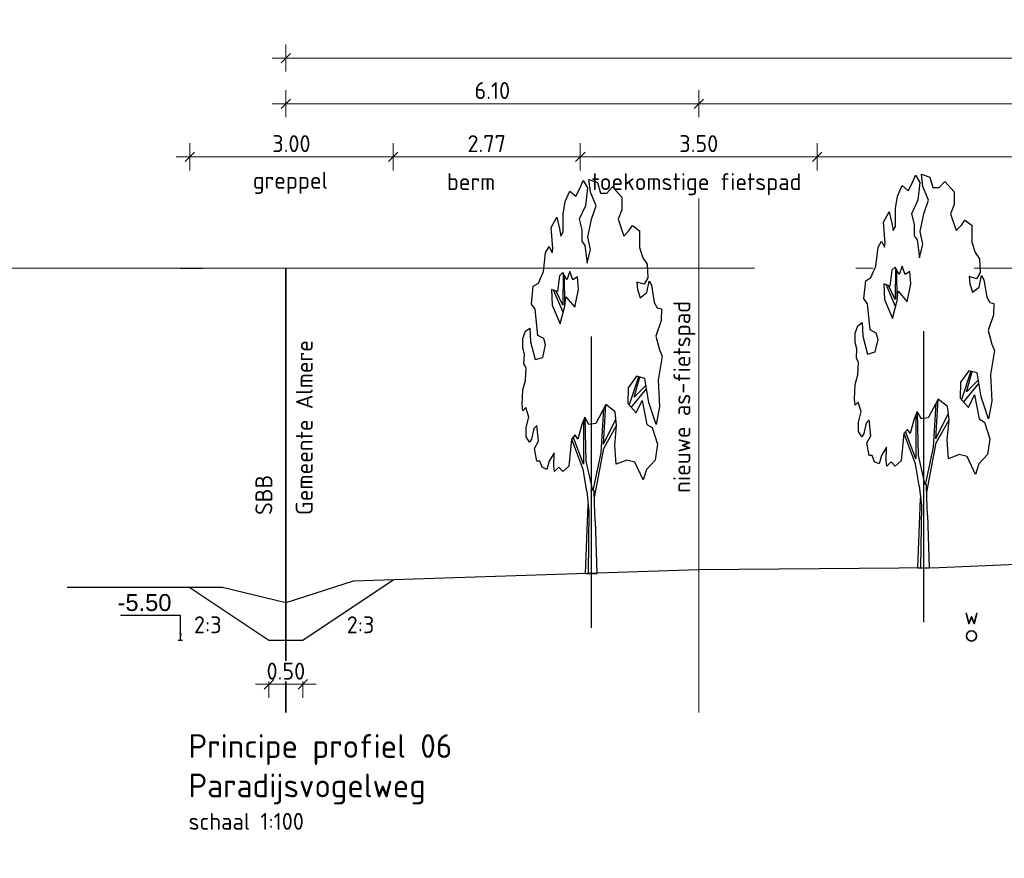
# Model space of a CAD drawing. Header units: metres. Extents: x 149090 to 161988, y 479090 to 487021.
# Tile 69 of 72: x 159294 to 159309, y 484428 to 484440. Entities that reach past the tile are written whole.
import ezdxf

# ---------------------------------------------------------------- set-up
doc = ezdxf.new("R2010")
doc.units = ezdxf.units.M
doc.linetypes.add('AL-NAP_LIJN', pattern=[15.25, 12, -1.5, 0.25, -1.5])
doc.linetypes.add('AM-AS', pattern=[16, 10, -2, 2, -2])
doc.layers.get('0').update_dxf_attribs({"lineweight": 25})
doc.layers.get('Defpoints').update_dxf_attribs({"color": 211, "lineweight": 25})
for name, color, linetype, lineweight in [('N-WE-AM-AS_WEG_GEBIEDSONTSLUITINGSWEG-G', 10, 'AM-AS', 18), ('N-WE-KG-GRENS_PERCEEL-G', 150, 'KG-PERCEEL', 35), ('N-WE-VH-KANTVERHARDING-G', 7, 'Continuous', 30), ('X-XX-AL-M', 7, 'Continuous', 18), ('X-XX-AL-NAP-G', 7, 'AL-NAP_LIJN', 18), ('X-XX-AL-PROFIEL-B-G', 7, 'Continuous', 25), ('X-XX-AL-PROFIEL-N-G', 7, 'Continuous', 35), ('X-XX-AL-T25', 7, 'Continuous', 25), ('X-XX-AL-T35', 7, 'Continuous', 35)]:
    doc.layers.add(name, color=color, linetype=linetype, lineweight=lineweight)
doc.styles.add('Civitas Arial', font='arial.ttf')
doc.styles.add('NLCS-ISO-M100-T25', font='NLCS-ISO.ttf')
doc.styles.add('NLCS-ISO-M100-T35', font='NLCS-ISO.ttf')
doc.styles.get("Standard").update_dxf_attribs({"font": 'NLCS-ISO.ttf'})
doc.linetypes.add('KG-PERCEEL', pattern='A,5.5,-2,["P",Standard,S=1.8,R=0,X=-0.5,Y=-0.9],-2,5.5,-2,[5,NLCS.shx,S=0.75,R=0,X=0,Y=0],-2', length=19)
doc.dimstyles.new('Civitas 100 25', dxfattribs={"dimscale": 0.1, "dimtxt": 2.5, "dimasz": 1, "dimexe": 0.18, "dimexo": 0.0625, "dimgap": 1, "dimtad": 1, "dimzin": 0, "dimdsep": 46, "dimtxsty": 'Civitas Arial', "dimblk": 'Civitas-pijlmaat', "dimcen": 0, "dimse1": 1, "dimse2": 1, "dimadec": 0, "dimazin": 0, "dimtfac": 1, "dimtix": 1, "dimtmove": 0, "dimatfit": 0, "dimfxl": 1, "dimtolj": 1, "dimtzin": 0, "dimarcsym": 1})
doc.dimstyles.new('NLCS-M100-T25-SCHRAP-X_L2_H1', dxfattribs={"dimscale": 0.1, "dimtxt": 2.5, "dimasz": 1.4, "dimexe": 2, "dimexo": 2, "dimgap": 0.7, "dimtad": 1, "dimzin": 0, "dimdsep": 46, "dimtxsty": 'NLCS-ISO-M100-T25', "dimblk": 'OBLIQUE', "dimcen": 0, "dimdle": 2, "dimclrd": 256, "dimclre": 256, "dimclrt": 256, "dimadec": 1, "dimazin": 0, "dimtfac": 1, "dimtofl": 0, "dimtmove": 1, "dimatfit": 0, "dimldrblk": 'OBLIQUE', "dimfxl": 2, "dimfxlon": 1, "dimtfill": 1, "dimtfillclr": 254, "dimtolj": 1, "dimtzin": 0, "dimlwd": 18, "dimlwe": 18, "dimarcsym": 0})

# ---------------------------------------------------------------- blocks, each defined once
blk = doc.blocks.new('_Oblique')
at = {"color": 0, "linetype": 'ByBlock', "lineweight": -2}
blk.add_line((-0.5, -0.5), (0.5, 0.5), dxfattribs=at)
blk = doc.blocks.new('*D165')
at = {"layer": 'Defpoints', "color": 0, "transparency": 16777216}
for p in [(159324.609, 484439.662), (159298.109, 484436.559), (159324.609, 484436.559)]:
    blk.add_point(p, dxfattribs=at)
at = {"layer": 'X-XX-AL-M', "linetype": 'Continuous', "lineweight": 18, "transparency": 16777216}
for p, q in [((159298.109, 484439.462), (159298.109, 484439.862)), ((159324.609, 484439.462), (159324.609, 484439.862)), ((159297.909, 484439.662), (159324.809, 484439.662))]:
    blk.add_line(p, q, dxfattribs=at)
at = {"layer": 'X-XX-AL-M', "lineweight": 18, "transparency": 16777216, "xscale": 0.14, "yscale": 0.14, "zscale": 0.14, "rotation": 180}
blk.add_blockref('_Oblique', (159298.109, 484439.662), dxfattribs=at)
at = {"layer": 'X-XX-AL-M', "lineweight": 18, "transparency": 16777216, "xscale": 0.14, "yscale": 0.14, "zscale": 0.14}
blk.add_blockref('_Oblique', (159324.609, 484439.662), dxfattribs=at)
at = {"layer": 'X-XX-AL-M', "transparency": 16777216, "insert": (159311.359, 484439.857), "char_height": 0.25, "attachment_point": 5, "style": 'NLCS-ISO-M100-T25', "bg_fill": 3, "box_fill_scale": 1.1, "bg_fill_color": 256, "bg_fill_true_color": 13158600, "bg_fill_transparency": 0}
blk.add_mtext('\\A1;var. 26.50 ', dxfattribs=at)
blk = doc.blocks.new('*D166')
at = {"layer": 'Defpoints', "color": 0, "transparency": 16777216}
for p in [(159296.689, 484438.203), (159299.694, 484431.949), (159296.689, 484431.839)]:
    blk.add_point(p, dxfattribs=at)
at = {"layer": 'X-XX-AL-M', "linetype": 'Continuous', "lineweight": 18, "transparency": 16777216}
for p, q in [((159296.689, 484438.003), (159296.689, 484438.403)), ((159299.694, 484438.003), (159299.694, 484438.403)), ((159299.894, 484438.203), (159296.489, 484438.203))]:
    blk.add_line(p, q, dxfattribs=at)
at = {"layer": 'X-XX-AL-M', "lineweight": 18, "transparency": 16777216, "xscale": 0.14, "yscale": 0.14, "zscale": 0.14, "rotation": 180}
blk.add_blockref('_Oblique', (159296.689, 484438.203), dxfattribs=at)
at = {"layer": 'X-XX-AL-M', "lineweight": 18, "transparency": 16777216, "xscale": 0.14, "yscale": 0.14, "zscale": 0.14}
blk.add_blockref('_Oblique', (159299.694, 484438.203), dxfattribs=at)
at = {"layer": 'X-XX-AL-M', "transparency": 16777216, "insert": (159298.191, 484438.398), "char_height": 0.25, "attachment_point": 5, "style": 'NLCS-ISO-M100-T25', "bg_fill": 3, "box_fill_scale": 1.1, "bg_fill_color": 256, "bg_fill_true_color": 13158600, "bg_fill_transparency": 0}
blk.add_mtext('\\A1;3.00', dxfattribs=at)
blk = doc.blocks.new('*D167')
at = {"layer": 'Defpoints', "color": 0, "transparency": 16777216}
for p in [(159304.209, 484438.987), (159304.209, 484437.588), (159315.459, 484437.588)]:
    blk.add_point(p, dxfattribs=at)
at = {"layer": 'X-XX-AL-M', "linetype": 'Continuous', "lineweight": 18, "transparency": 16777216}
for p, q in [((159304.209, 484438.787), (159304.209, 484439.187)), ((159315.459, 484438.787), (159315.459, 484439.187)), ((159315.659, 484438.987), (159304.009, 484438.987))]:
    blk.add_line(p, q, dxfattribs=at)
at = {"layer": 'X-XX-AL-M', "lineweight": 18, "transparency": 16777216, "xscale": 0.14, "yscale": 0.14, "zscale": 0.14, "rotation": 180}
blk.add_blockref('_Oblique', (159304.209, 484438.987), dxfattribs=at)
at = {"layer": 'X-XX-AL-M', "lineweight": 18, "transparency": 16777216, "xscale": 0.14, "yscale": 0.14, "zscale": 0.14}
blk.add_blockref('_Oblique', (159315.459, 484438.987), dxfattribs=at)
at = {"layer": 'X-XX-AL-M', "transparency": 16777216, "insert": (159309.834, 484439.182), "char_height": 0.25, "attachment_point": 5, "style": 'NLCS-ISO-M100-T25', "bg_fill": 3, "box_fill_scale": 1.1, "bg_fill_color": 256, "bg_fill_true_color": 13158600, "bg_fill_transparency": 0}
blk.add_mtext('\\A1;11.25', dxfattribs=at)
blk = doc.blocks.new('*D169')
at = {"layer": 'Defpoints', "color": 0, "transparency": 16777216}
for p in [(159298.109, 484438.987), (159304.209, 484437.588), (159298.109, 484436.559)]:
    blk.add_point(p, dxfattribs=at)
at = {"layer": 'X-XX-AL-M', "linetype": 'Continuous', "lineweight": 18, "transparency": 16777216}
for p, q in [((159298.109, 484438.787), (159298.109, 484439.187)), ((159304.209, 484438.787), (159304.209, 484439.187)), ((159304.409, 484438.987), (159297.909, 484438.987))]:
    blk.add_line(p, q, dxfattribs=at)
at = {"layer": 'X-XX-AL-M', "lineweight": 18, "transparency": 16777216, "xscale": 0.14, "yscale": 0.14, "zscale": 0.14, "rotation": 180}
blk.add_blockref('_Oblique', (159298.109, 484438.987), dxfattribs=at)
at = {"layer": 'X-XX-AL-M', "lineweight": 18, "transparency": 16777216, "xscale": 0.14, "yscale": 0.14, "zscale": 0.14}
blk.add_blockref('_Oblique', (159304.209, 484438.987), dxfattribs=at)
at = {"layer": 'X-XX-AL-M', "transparency": 16777216, "insert": (159301.159, 484439.182), "char_height": 0.25, "attachment_point": 5, "style": 'NLCS-ISO-M100-T25', "bg_fill": 3, "box_fill_scale": 1.1, "bg_fill_color": 256, "bg_fill_true_color": 13158600, "bg_fill_transparency": 0}
blk.add_mtext('\\A1;6.10', dxfattribs=at)
blk = doc.blocks.new('*D203')
at = {"layer": 'Defpoints', "color": 0, "transparency": 16777216}
for p in [(159302.459, 484438.203), (159302.459, 484432.179), (159305.959, 484432.179)]:
    blk.add_point(p, dxfattribs=at)
at = {"layer": 'X-XX-AL-M', "linetype": 'Continuous', "lineweight": 18, "transparency": 16777216}
for p, q in [((159302.459, 484438.003), (159302.459, 484438.403)), ((159305.959, 484438.003), (159305.959, 484438.403)), ((159306.159, 484438.203), (159302.259, 484438.203))]:
    blk.add_line(p, q, dxfattribs=at)
at = {"layer": 'X-XX-AL-M', "lineweight": 18, "transparency": 16777216, "xscale": 0.14, "yscale": 0.14, "zscale": 0.14, "rotation": 180}
blk.add_blockref('_Oblique', (159302.459, 484438.203), dxfattribs=at)
at = {"layer": 'X-XX-AL-M', "lineweight": 18, "transparency": 16777216, "xscale": 0.14, "yscale": 0.14, "zscale": 0.14}
blk.add_blockref('_Oblique', (159305.959, 484438.203), dxfattribs=at)
at = {"layer": 'X-XX-AL-M', "transparency": 16777216, "insert": (159304.209, 484438.398), "char_height": 0.25, "attachment_point": 5, "style": 'NLCS-ISO-M100-T25', "bg_fill": 3, "box_fill_scale": 1.1, "bg_fill_color": 256, "bg_fill_true_color": 13158600, "bg_fill_transparency": 0}
blk.add_mtext('\\A1;3.50', dxfattribs=at)
blk = doc.blocks.new('*D204')
at = {"layer": 'Defpoints', "color": 0, "transparency": 16777216}
for p in [(159302.459, 484438.203), (159302.459, 484432.179), (159305.959, 484432.179)]:
    blk.add_point(p, dxfattribs=at)
at = {"layer": 'X-XX-AL-M', "linetype": 'Continuous', "lineweight": 18, "transparency": 16777216}
for p, q in [((159302.459, 484438.003), (159302.459, 484438.403)), ((159305.959, 484438.003), (159305.959, 484438.403)), ((159306.159, 484438.203), (159302.259, 484438.203))]:
    blk.add_line(p, q, dxfattribs=at)
at = {"layer": 'X-XX-AL-M', "lineweight": 18, "transparency": 16777216, "xscale": 0.14, "yscale": 0.14, "zscale": 0.14, "rotation": 180}
blk.add_blockref('_Oblique', (159302.459, 484438.203), dxfattribs=at)
at = {"layer": 'X-XX-AL-M', "lineweight": 18, "transparency": 16777216, "xscale": 0.14, "yscale": 0.14, "zscale": 0.14}
blk.add_blockref('_Oblique', (159305.959, 484438.203), dxfattribs=at)
at = {"layer": 'X-XX-AL-M', "transparency": 16777216, "insert": (159304.209, 484438.398), "char_height": 0.25, "attachment_point": 5, "style": 'NLCS-ISO-M100-T25', "bg_fill": 3, "box_fill_scale": 1.1, "bg_fill_color": 256, "bg_fill_true_color": 13158600, "bg_fill_transparency": 0}
blk.add_mtext('\\A1;3.50', dxfattribs=at)
blk = doc.blocks.new('*D206')
at = {"layer": 'Defpoints', "color": 0, "transparency": 16777216}
for p in [(159299.694, 484438.203), (159302.459, 484432.179), (159299.694, 484431.949)]:
    blk.add_point(p, dxfattribs=at)
at = {"layer": 'X-XX-AL-M', "linetype": 'Continuous', "lineweight": 18, "transparency": 16777216}
for p, q in [((159299.694, 484438.003), (159299.694, 484438.403)), ((159302.459, 484438.003), (159302.459, 484438.403)), ((159302.659, 484438.203), (159299.494, 484438.203))]:
    blk.add_line(p, q, dxfattribs=at)
at = {"layer": 'X-XX-AL-M', "lineweight": 18, "transparency": 16777216, "xscale": 0.14, "yscale": 0.14, "zscale": 0.14, "rotation": 180}
blk.add_blockref('_Oblique', (159299.694, 484438.203), dxfattribs=at)
at = {"layer": 'X-XX-AL-M', "lineweight": 18, "transparency": 16777216, "xscale": 0.14, "yscale": 0.14, "zscale": 0.14}
blk.add_blockref('_Oblique', (159302.459, 484438.203), dxfattribs=at)
at = {"layer": 'X-XX-AL-M', "transparency": 16777216, "insert": (159301.076, 484438.398), "char_height": 0.25, "attachment_point": 5, "style": 'NLCS-ISO-M100-T25', "bg_fill": 3, "box_fill_scale": 1.1, "bg_fill_color": 256, "bg_fill_true_color": 13158600, "bg_fill_transparency": 0}
blk.add_mtext('\\A1;2.77', dxfattribs=at)
blk = doc.blocks.new('*D207')
at = {"layer": 'Defpoints', "color": 0, "transparency": 16777216}
for p in [(159305.959, 484438.203), (159305.959, 484432.179), (159312.709, 484432.195)]:
    blk.add_point(p, dxfattribs=at)
at = {"layer": 'X-XX-AL-M', "linetype": 'Continuous', "lineweight": 18, "transparency": 16777216}
for p, q in [((159305.959, 484438.003), (159305.959, 484438.403)), ((159312.709, 484438.003), (159312.709, 484438.403)), ((159312.909, 484438.203), (159305.759, 484438.203))]:
    blk.add_line(p, q, dxfattribs=at)
at = {"layer": 'X-XX-AL-M', "lineweight": 18, "transparency": 16777216, "xscale": 0.14, "yscale": 0.14, "zscale": 0.14, "rotation": 180}
blk.add_blockref('_Oblique', (159305.959, 484438.203), dxfattribs=at)
at = {"layer": 'X-XX-AL-M', "lineweight": 18, "transparency": 16777216, "xscale": 0.14, "yscale": 0.14, "zscale": 0.14}
blk.add_blockref('_Oblique', (159312.709, 484438.203), dxfattribs=at)
at = {"layer": 'X-XX-AL-M', "transparency": 16777216, "insert": (159309.334, 484438.398), "char_height": 0.25, "attachment_point": 5, "style": 'NLCS-ISO-M100-T25', "bg_fill": 3, "box_fill_scale": 1.1, "bg_fill_color": 256, "bg_fill_true_color": 13158600, "bg_fill_transparency": 0}
blk.add_mtext('\\A1;6.75', dxfattribs=at)
blk = doc.blocks.new('SGR-BOOM_S01_P_ZIJ-D')
at = {"color": 0, "linetype": 'ByBlock'}
for p, q in [((0.057, 14.554), (0.692, 14.438)), ((0.168, 14.09), (0.057, 14.554)), ((-0.909, 13.935), (-0.605, 14.244)), ((-0.605, 14.244), (-0.384, 14.515)), ((-0.384, 14.515), (-0.053, 14.244)), ((-0.053, 14.244), (-0.191, 13.587)), ((0.692, 14.438), (0.913, 14.051)), ((1.382, 14.051), (1.796, 14.283)), ((1.796, 14.283), (2.486, 13.896)), ((-1.709, 13.742), (-1.35, 14.128)), ((-1.35, 14.128), (-0.909, 13.935)), ((0.582, 13.587), (0.168, 14.09)), ((0.913, 14.051), (1.382, 14.051)), ((2.486, 13.896), (2.486, 13.432)), ((-1.847, 13.278), (-1.709, 13.742)), ((-0.191, 13.587), (-0.66, 13.084)), ((0.251, 13.084), (0.582, 13.587)), ((-2.73, 12.775), (-2.316, 13.162)), ((-2.316, 13.162), (-2.123, 12.736)), ((-1.847, 12.62), (-1.847, 13.278)), ((2.486, 13.432), (2.21, 13.084)), ((-2.62, 12.002), (-2.73, 12.775)), ((-2.123, 12.736), (-2.013, 12.466)), ((-0.66, 13.084), (-0.467, 12.698)), ((-0.025, 12.427), (0.251, 13.084)), ((2.21, 13.084), (2.624, 12.466)), ((3.011, 12.659), (3.259, 12.852)), ((3.259, 12.852), (3.783, 12.659)), ((-2.013, 12.466), (-1.847, 12.62)), ((-0.467, 12.698), (-0.467, 12.272)), ((0.168, 11.963), (-0.025, 12.427)), ((2.624, 12.466), (3.011, 12.659)), ((3.783, 12.659), (3.783, 12.04)), ((-3.144, 11.847), (-2.896, 12.079)), ((-2.896, 12.079), (-2.675, 11.847)), ((-2.675, 11.847), (-2.62, 12.002)), ((-0.467, 12.272), (-0.246, 12.118)), ((-0.246, 12.118), (-0.081, 11.46)), ((3.783, 12.04), (4.032, 11.654)), ((-3.31, 11.151), (-3.144, 11.847)), ((-0.081, 11.46), (0.168, 11.963)), ((4.032, 11.654), (4.363, 11.422)), ((4.363, 11.422), (4.391, 10.919)), ((-3.669, 10.725), (-3.31, 11.151)), ((-2.123, 10.996), (-2.261, 10.416)), ((-1.875, 11.112), (-2.123, 10.996)), ((-1.571, 10.841), (-1.875, 11.112)), ((-1.844, 11.085), (-1.875, 9.913)), ((-1.731, 9.898), (-1.764, 10.996)), ((-1.35, 11.151), (-1.571, 10.841)), ((-1.129, 10.841), (-1.35, 11.151)), ((-0.798, 10.957), (-1.129, 10.841)), ((-0.715, 10.493), (-0.798, 10.957)), ((4.391, 10.919), (4.142, 10.687)), ((-4.193, 9.952), (-4.055, 10.609)), ((-4.055, 10.609), (-3.669, 10.725)), ((3.59, 10.764), (3.645, 10.493)), ((4.142, 10.687), (3.59, 10.764)), ((4.335, 10.377), (4.501, 10.803)), ((4.501, 10.803), (4.667, 10.648)), ((4.667, 10.648), (4.883, 10.004)), ((-2.703, 10.493), (-2.675, 9.913)), ((-2.261, 10.416), (-2.703, 10.493)), ((-1.848, 9.655), (-2.554, 10.467)), ((-1.875, 9.913), (-2.36, 10.433)), ((-1.737, 9.875), (-1.654, 10.223)), ((-1.654, 10.223), (-0.991, 9.836)), ((-0.991, 9.836), (-0.715, 10.493)), ((3.645, 10.493), (3.839, 10.184)), ((3.839, 10.184), (4.335, 10.377)), ((-3.917, 9.759), (-4.193, 9.952)), ((-2.675, 9.913), (-2.068, 9.217)), ((-2.068, 9.217), (-1.737, 9.875)), ((4.883, 10.004), (5.104, 9.811)), ((-3.724, 8.792), (-3.917, 9.759)), ((5.104, 9.811), (5.407, 9.772)), ((5.407, 9.772), (5.38, 9.347)), ((5.38, 9.347), (4.993, 8.767)), ((-4.828, 8.676), (-4.635, 8.947)), ((-4.635, 8.947), (-4.304, 9.063)), ((-4.304, 9.063), (-4.276, 8.56)), ((-3.282, 8.676), (-3.724, 8.792)), ((4.993, 8.767), (5.269, 8.264)), ((-4.828, 8.328), (-4.828, 8.676)), ((-4.276, 8.56), (-3.917, 7.903)), ((-3.365, 7.98), (-3.144, 8.444)), ((-3.144, 8.444), (-3.282, 8.676)), ((-4.718, 8.096), (-4.828, 8.328)), ((-4.745, 7.748), (-4.718, 8.096)), ((5.462, 8.032), (5.157, 7.141)), ((5.269, 8.264), (5.462, 8.032)), ((-4.58, 7.593), (-4.745, 7.748)), ((-3.917, 7.903), (-3.365, 7.98)), ((-4.635, 7.129), (-4.58, 7.593)), ((3.563, 7.284), (2.955, 6.858)), ((4.17, 7.206), (3.563, 7.284)), ((-4.828, 6.781), (-4.635, 7.129)), ((3.713, 7.265), (3.025, 6.223)), ((3.397, 6.51), (3.81, 7.252)), ((3.397, 6.51), (4.26, 6.943)), ((4.473, 6.317), (4.17, 7.206)), ((5.157, 7.141), (5.274, 6.162)), ((-4.883, 6.24), (-4.828, 6.781)), ((2.955, 6.858), (2.928, 6.278)), ((3.184, 6.131), (4.308, 6.82)), ((-4.828, 6.008), (-4.883, 6.24)), ((1.299, 6.24), (0.554, 5.544)), ((1.134, 4.77), (1.299, 6.24)), ((1.989, 5.969), (1.299, 6.24)), ((2.928, 6.278), (3.535, 5.93)), ((3.535, 5.93), (3.977, 6.394)), ((3.977, 6.394), (4.335, 5.505)), ((5.025, 5.505), (4.473, 6.317)), ((-4.607, 6.124), (-4.828, 6.008)), ((-4.386, 5.776), (-4.607, 6.124)), ((1.124, 6.076), (0.941, 4.461)), ((2.1, 5.466), (1.989, 5.969)), ((5.274, 6.162), (5.025, 5.505)), ((-4.58, 5.389), (-4.386, 5.776)), ((-3.807, 5.466), (-4.028, 5.35)), ((-3.669, 4.886), (-3.807, 5.466)), ((-0.467, 5.505), (-0.771, 4.964)), ((-0.246, 5.776), (-0.467, 5.505)), ((-0.357, 5.621), (-0.357, 4.036)), ((0.057, 5.505), (-0.246, 5.776)), ((-0.163, 4.152), (-0.219, 5.737)), ((0.554, 5.544), (0.057, 5.505)), ((1.134, 4.77), (2.045, 5.698)), ((1.161, 4.616), (2.1, 5.466)), ((1.962, 4.732), (2.1, 5.466)), ((4.335, 5.505), (4.722, 5.389)), ((-4.58, 5.041), (-4.58, 5.389)), ((-4.028, 5.35), (-4.193, 4.964)), ((-0.964, 5.118), (-1.24, 4.964)), ((-0.771, 4.964), (-0.964, 5.118)), ((4.722, 5.389), (5.108, 4.77)), ((-4.331, 4.848), (-4.58, 5.041)), ((-4.193, 4.964), (-4.331, 4.848)), ((-3.972, 4.616), (-3.669, 4.886)), ((-1.24, 4.964), (-1.433, 3.958)), ((-0.384, 3.842), (-1.185, 4.925)), ((-0.357, 4.036), (-1.102, 5.041)), ((2.072, 4.036), (1.962, 4.732)), ((5.108, 4.77), (4.943, 4.19)), ((-3.807, 4.152), (-3.972, 4.616)), ((-2.509, 4.461), (-2.896, 4.152)), ((-2.537, 3.958), (-2.509, 4.461)), ((0.941, 4.461), (0.333, 3.069)), ((0.454, 2.801), (1.161, 4.616)), ((-3.586, 4.152), (-3.807, 4.152)), ((-3.393, 3.92), (-3.586, 4.152)), ((-2.896, 4.152), (-3.062, 3.842)), ((0.333, 3.069), (-0.163, 4.152)), ((2.845, 4.19), (2.072, 4.036)), ((3.452, 4.113), (2.845, 4.19)), ((4.059, 3.455), (3.452, 4.113)), ((4.943, 4.19), (4.308, 3.842)), ((-3.062, 3.842), (-3.393, 3.92)), ((-2.482, 3.765), (-2.537, 3.958)), ((-2.178, 3.92), (-2.482, 3.765)), ((-1.875, 3.765), (-2.178, 3.92)), ((-1.433, 3.958), (-1.875, 3.765)), ((-0.095, 3.034), (-0.384, 3.842)), ((4.308, 3.842), (4.059, 3.455)), ((-0.095, 3.034), (0.056, 2.304)), ((0.459, 2.586), (0.446, 3.078)), ((-0.2, 0), (0.002, 2.564)), ((0.522, 1.947), (0.459, 2.586)), ((0.056, 2.304), (0, 0)), ((0.522, 1.947), (0.635, 0))]:
    blk.add_line(p, q, dxfattribs=at)
blk.add_line((-0.2, 0), (0.635, 0))
blk = doc.blocks.new('*D377')
at = {"layer": 'Defpoints', "color": 0, "transparency": 16777216}
for p in [(159297.859, 484431.059), (159298.359, 484431.059)]:
    blk.add_point(p, dxfattribs=at)
at = {"layer": 'X-XX-AL-M', "linetype": 'Continuous', "lineweight": 18, "transparency": 16777216}
for p, q in [((159297.859, 484430.607), (159297.859, 484430.207)), ((159298.359, 484430.607), (159298.359, 484430.207)), ((159298.559, 484430.407), (159297.659, 484430.407))]:
    blk.add_line(p, q, dxfattribs=at)
at = {"layer": 'X-XX-AL-M', "transparency": 16777216, "insert": (159298.109, 484430.602), "char_height": 0.25, "attachment_point": 5, "style": 'NLCS-ISO-M100-T25', "bg_fill": 3, "box_fill_scale": 1.1, "bg_fill_color": 256, "bg_fill_true_color": 13158600, "bg_fill_transparency": 0}
blk.add_mtext('\\A1;0.50', dxfattribs=at)
at = {"layer": 'Defpoints', "color": 0, "transparency": 16777216}
blk.add_point((159297.859, 484430.407), dxfattribs=at)
at = {"layer": 'X-XX-AL-M', "lineweight": 18, "transparency": 16777216, "xscale": 0.14, "yscale": 0.14, "zscale": 0.14, "rotation": 180}
blk.add_blockref('_Oblique', (159297.859, 484430.407), dxfattribs=at)
at = {"layer": 'X-XX-AL-M', "lineweight": 18, "transparency": 16777216, "xscale": 0.14, "yscale": 0.14, "zscale": 0.14}
blk.add_blockref('_Oblique', (159298.359, 484430.407), dxfattribs=at)
blk = doc.blocks.new('*D371')
at = {"layer": 'Defpoints', "color": 0, "transparency": 16777216}
for p in [(-0.033, 0), (-0.048, -5.173), (-0.033, -5.5)]:
    blk.add_point(p, dxfattribs=at)
at = {"color": 0, "transparency": 16777216, "insert": (-0.532, -4.945), "char_height": 0.25, "attachment_point": 5, "style": 'Civitas Arial'}
blk.add_mtext('\\A1;-5.50 ', dxfattribs=at)
blk = doc.blocks.new('Civitas-pijlmaat')
blk.add_line((0, 0.52), (0, -0.52))
blk.add_solid([(0, 0), (-1.5, 0.34), (-1.5, -0.34)])
blk = doc.blocks.new('*D379')
at = {"layer": 'Defpoints', "color": 0, "transparency": 16777216}
for p in [(159297.859, 484431.059), (159298.359, 484431.059)]:
    blk.add_point(p, dxfattribs=at)
at = {"layer": 'X-XX-AL-M', "linetype": 'Continuous', "lineweight": 18, "transparency": 16777216}
for p, q in [((159297.859, 484430.607), (159297.859, 484430.207)), ((159298.359, 484430.607), (159298.359, 484430.207)), ((159298.559, 484430.407), (159297.659, 484430.407))]:
    blk.add_line(p, q, dxfattribs=at)
at = {"layer": 'X-XX-AL-M', "transparency": 16777216, "insert": (159298.109, 484430.602), "char_height": 0.25, "attachment_point": 5, "style": 'NLCS-ISO-M100-T25', "bg_fill": 3, "box_fill_scale": 1.1, "bg_fill_color": 256, "bg_fill_true_color": 13158600, "bg_fill_transparency": 0}
blk.add_mtext('\\A1;0.50', dxfattribs=at)
at = {"layer": 'Defpoints', "color": 0, "transparency": 16777216}
blk.add_point((159297.859, 484430.407), dxfattribs=at)
at = {"layer": 'X-XX-AL-M', "lineweight": 18, "transparency": 16777216, "xscale": 0.14, "yscale": 0.14, "zscale": 0.14, "rotation": 180}
blk.add_blockref('_Oblique', (159297.859, 484430.407), dxfattribs=at)
at = {"layer": 'X-XX-AL-M', "lineweight": 18, "transparency": 16777216, "xscale": 0.14, "yscale": 0.14, "zscale": 0.14}
blk.add_blockref('_Oblique', (159298.359, 484430.407), dxfattribs=at)
blk = doc.blocks.new('*U370')
blk.add_line((-0.033, -5.5), (0.028, -5.5))
at = {"layer": 'Defpoints', "color": 6}
blk.add_line((0, 0), (0.325, 0), dxfattribs=at)
dim = blk.add_ordinate_dim(feature_location=(-0.033, -5.5), offset=(-0.016, 0.327), dtype=0, origin=(-0.033, 0), text='-<> ', dimstyle='Civitas 100 25')
dim.commit()
dim.dimension.update_dxf_attribs({"geometry": '*D371', "text_midpoint": (-0.532, -4.945)})
blk.add_leader([(0, -5.5), (0, -5.137), (-0.885, -5.137)], dimstyle='Civitas 100 25')

msp = doc.modelspace()

# ---------------------------------------------------------------- linework, layer by layer
at = {"layer": 'N-WE-KG-GRENS_PERCEEL-G'}
msp.add_line((159298.109, 484436.559), (159298.109, 484429.992), dxfattribs=at)
at = {"layer": 'X-XX-AL-NAP-G'}
msp.add_line((159003.28, 484436.559), (159511.076, 484436.559), dxfattribs=at)
at = {"layer": 'X-XX-AL-PROFIEL-N-G', "color": 5, "true_color": 0x0000ff}
msp.add_circle((159308.239, 484431.122), 0.075, dxfattribs=at)

# ---------------------------------------------------------------- texts
at = {"layer": 'X-XX-AL-PROFIEL-B-G', "style": 'NLCS-ISO-M100-T25'}
msp.add_text('w', height=0.25, dxfattribs=at).set_placement((159308.132, 484431.292))
at = {"layer": 'X-XX-AL-T25', "style": 'NLCS-ISO-M100-T25'}
msp.add_text('nieuwe as-fietspad', height=0.25, rotation=90, dxfattribs=at).set_placement((159304.084, 484433.238))
for p in [(159296.751, 484431.162), (159299.008, 484431.162)]:
    msp.add_text('2:3', height=0.25, dxfattribs=at).set_placement(p)
at = {"layer": 'X-XX-AL-T25', "insert": (159296.671, 484428.507), "char_height": 0.25, "attachment_point": 1, "style": 'NLCS-ISO-M100-T25'}
msp.add_mtext_dynamic_manual_height_columns('schaal 1:100', width=1.87194, gutter_width=1.25, heights=[0], dxfattribs=at)
at = {"layer": 'X-XX-AL-T35', "insert": (159296.671, 484429.67), "char_height": 0.35, "width": 9.70714, "attachment_point": 1, "style": 'NLCS-ISO-M100-T35'}
msp.add_mtext('Principe profiel 06\\PParadijsvogelweg', dxfattribs=at)

# ---------------------------------------------------------------- next in the draw order: dimensions: what is measured, and where the dimension line sits
at = {"layer": 'X-XX-AL-M'}
dim = msp.add_linear_dim(base=(159324.609, 484439.662), p1=(159298.109, 484436.559), p2=(159324.609, 484436.559), text='var. <> ', dimstyle='NLCS-M100-T25-SCHRAP-X_L2_H1', dxfattribs=at)
dim.commit()
dim.dimension.update_dxf_attribs({"geometry": '*D165', "text_midpoint": (159311.359, 484439.857)})

# ---------------------------------------------------------------- next in the draw order: linework, layer by layer
at = {"layer": 'N-WE-AM-AS_WEG_GEBIEDSONTSLUITINGSWEG-G'}
msp.add_line((159304.209, 484437.588), (159304.209, 484429.992), dxfattribs=at)

# ---------------------------------------------------------------- next in the draw order: dimensions: what is measured, and where the dimension line sits
at = {"layer": 'X-XX-AL-M'}
dim = msp.add_linear_dim(base=(159296.6893, 484438.2032), p1=(159299.6937, 484431.9489), p2=(159296.6893, 484431.8393), dimstyle='NLCS-M100-T25-SCHRAP-X_L2_H1', dxfattribs=at)
dim.commit()
dim.dimension.update_dxf_attribs({"geometry": '*D166', "text_midpoint": (159298.1915, 484438.3982)})

# ---------------------------------------------------------------- next in the draw order: linework, layer by layer
at = {"layer": 'X-XX-AL-PROFIEL-B-G', "flags": 128}
msp.add_lwpolyline([(159310.966, 484432.265), (159307.759, 484432.129), (159304.209, 484432.099), (159299.105, 484431.929), (159298.109, 484431.609), (159297.171, 484431.839), (159294.878, 484431.839)], dxfattribs=at)

# ---------------------------------------------------------------- next in the draw order: block references
at = {"layer": 'X-XX-AL-T25'}
msp.add_blockref('*U370', (159296.553, 484436.559), dxfattribs=at)

# ---------------------------------------------------------------- next in the draw order: texts
at = {"layer": 'X-XX-AL-M', "style": 'NLCS-ISO-M100-T25'}
msp.add_text('greppel', height=0.25, dxfattribs=at).set_placement((159297.619, 484437.731))
at = {"layer": 'X-XX-AL-T25', "color": 240, "true_color": 0xed1f24, "style": 'NLCS-ISO-M100-T25'}
for s, p in [('Gemeente Almere', (159298.506, 484432.909)), ('SBB', (159297.909, 484432.909))]:
    msp.add_text(s, height=0.25, rotation=90, dxfattribs=at).set_placement(p)

# ---------------------------------------------------------------- next in the draw order: dimensions: what is measured, and where the dimension line sits
at = {"layer": 'X-XX-AL-M'}
dim = msp.add_linear_dim(base=(159304.209, 484438.987), p1=(159315.459, 484437.588), p2=(159304.209, 484437.588), dimstyle='NLCS-M100-T25-SCHRAP-X_L2_H1', dxfattribs=at)
dim.commit()
dim.dimension.update_dxf_attribs({"geometry": '*D167', "text_midpoint": (159309.834, 484439.182)})

# ---------------------------------------------------------------- next in the draw order: dimensions: what is measured, and where the dimension line sits
dim = msp.add_linear_dim(base=(159298.109, 484438.987), p1=(159304.209, 484437.588), p2=(159298.109, 484436.559), dimstyle='NLCS-M100-T25-SCHRAP-X_L2_H1', dxfattribs=at)
dim.commit()
dim.dimension.update_dxf_attribs({"geometry": '*D169', "text_midpoint": (159301.159, 484439.182)})

# ---------------------------------------------------------------- next in the draw order: texts
at = {"layer": 'X-XX-AL-T25', "style": 'NLCS-ISO-M100-T25'}
msp.add_text('berm', height=0.25, dxfattribs=at).set_placement((159300.488, 484437.711))

# ---------------------------------------------------------------- next in the draw order: dimensions: what is measured, and where the dimension line sits
at = {"layer": 'X-XX-AL-M'}
dim = msp.add_linear_dim(base=(159302.459, 484438.203), p1=(159305.959, 484432.179), p2=(159302.459, 484432.179), dimstyle='NLCS-M100-T25-SCHRAP-X_L2_H1', dxfattribs=at)
dim.commit()
dim.dimension.update_dxf_attribs({"geometry": '*D203', "text_midpoint": (159304.209, 484438.398)})

# ---------------------------------------------------------------- next in the draw order: dimensions: what is measured, and where the dimension line sits
dim = msp.add_linear_dim(base=(159302.459, 484438.203), p1=(159305.959, 484432.179), p2=(159302.459, 484432.179), dimstyle='NLCS-M100-T25-SCHRAP-X_L2_H1', dxfattribs=at)
dim.commit()
dim.dimension.update_dxf_attribs({"geometry": '*D204', "text_midpoint": (159304.209, 484438.398)})

# ---------------------------------------------------------------- next in the draw order: dimensions: what is measured, and where the dimension line sits
for base, p1, p2, picture, middle in [((159299.6937, 484438.2032), (159302.4593, 484432.1793), (159299.6937, 484431.9489), '*D206', (159301.0765, 484438.3982)), ((159305.959, 484438.203), (159312.709, 484432.195), (159305.959, 484432.179), '*D207', (159309.334, 484438.398))]:
    dim = msp.add_linear_dim(base=base, p1=p1, p2=p2, dimstyle='NLCS-M100-T25-SCHRAP-X_L2_H1', dxfattribs=at)
    dim.commit()
    dim.dimension.update_dxf_attribs({"geometry": picture, "text_midpoint": middle})

# ---------------------------------------------------------------- next in the draw order: linework, layer by layer
at = {"layer": 'Defpoints'}
for p, q in [((159307.529, 484435.628), (159307.529, 484431.323)), ((159302.619, 484435.547), (159302.619, 484431.242))]:
    msp.add_line(p, q, dxfattribs=at)
at = {"layer": 'N-WE-VH-KANTVERHARDING-G', "lineweight": 30, "flags": 128}
msp.add_lwpolyline([(159296.689, 484431.839), (159297.859, 484431.059), (159298.359, 484431.059), (159299.694, 484431.949)], dxfattribs=at)

# ---------------------------------------------------------------- next in the draw order: block references
at = {"layer": 'X-XX-AL-PROFIEL-B-G', "color": 251, "true_color": 0x636466, "xscale": 0.2, "yscale": 0.4, "zscale": 0.5}
for p in [(159307.486, 484432.127), (159302.576, 484432.046)]:
    msp.add_blockref('SGR-BOOM_S01_P_ZIJ-D', p, dxfattribs=at)

# ---------------------------------------------------------------- next in the draw order: texts
at = {"layer": 'X-XX-AL-T25', "style": 'NLCS-ISO-M100-T25'}
msp.add_text('toekomstige fietspad', height=0.25, dxfattribs=at).set_placement((159302.625, 484437.711))

# ---------------------------------------------------------------- next in the draw order: dimensions: what is measured, and where the dimension line sits
at = {"layer": 'X-XX-AL-M'}
dim = msp.add_linear_dim(base=(159297.859, 484430.407), p1=(159298.359, 484431.059), p2=(159297.859, 484431.059), dimstyle='NLCS-M100-T25-SCHRAP-X_L2_H1', dxfattribs=at)
dim.commit()
dim.dimension.update_dxf_attribs({"geometry": '*D377', "text_midpoint": (159298.109, 484430.407), "dimtype": 160})

# ---------------------------------------------------------------- next in the draw order: dimensions: what is measured, and where the dimension line sits
dim = msp.add_linear_dim(base=(159297.859, 484430.407), p1=(159298.359, 484431.059), p2=(159297.859, 484431.059), dimstyle='NLCS-M100-T25-SCHRAP-X_L2_H1', dxfattribs=at)
dim.commit()
dim.dimension.update_dxf_attribs({"geometry": '*D379', "text_midpoint": (159298.109, 484430.407), "dimtype": 160})

doc.saveas('drawing.dxf')
